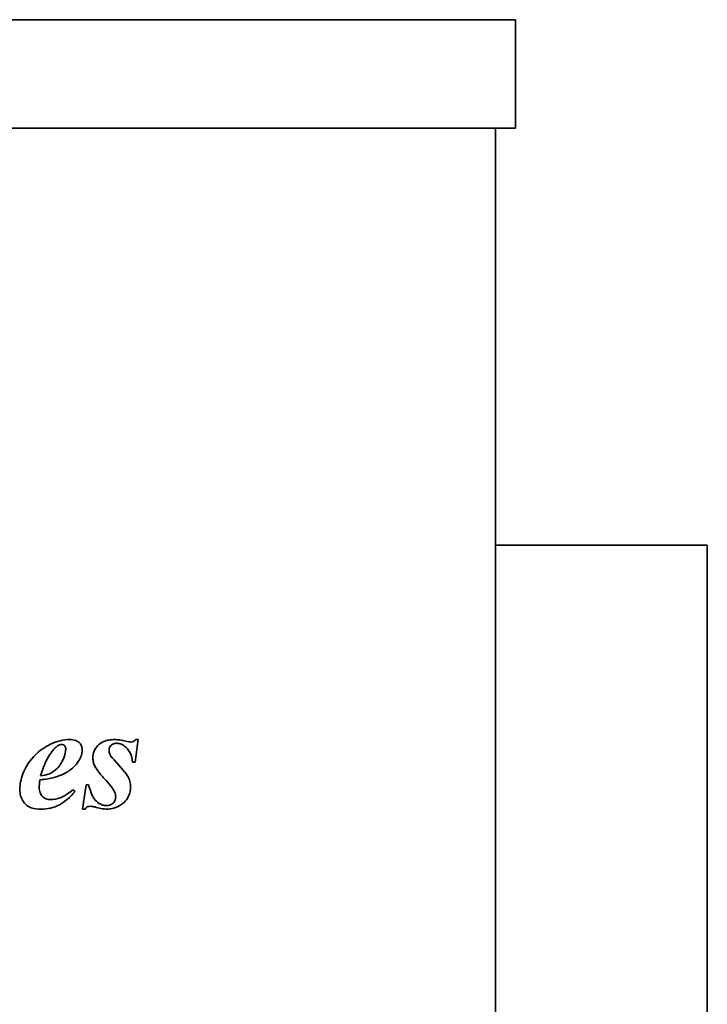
# Model space of a CAD drawing. Header units: millimetres. Extents: x 187 to 653, y 111 to 483.
# Tile 5 of 5: x 514 to 653, y 284 to 483. Entities that reach past the tile are written whole.
import ezdxf

# ---------------------------------------------------------------- set-up
doc = ezdxf.new("R2010")
doc.units = ezdxf.units.MM
doc.header["$LTSCALE"] = 2
doc.layers.add('Krawędzie widoczne(ISO)', color=7, linetype='Continuous', lineweight=35, true_color=0x262659)

msp = doc.modelspace()

# ---------------------------------------------------------------- linework, layer by layer
at = {"layer": 'Krawędzie widoczne(ISO)'}
for p, q in [((226, 483.23), (614, 483.23)), ((614, 461.23), (614, 483.23)), ((614, 461.23), (226, 461.23)), ((610, 461.23), (610, 123.73)), ((610, 376.73), (652.9, 376.73)), ((652.9, 226.73), (652.9, 376.73)), ((536.93, 332.81), (537.58, 337.37)), ((537.58, 337.37), (537.04, 337.37)), ((536.39, 332.81), (536.93, 332.81)), ((524.8, 326.83), (524.36, 327.21)), ((527.04, 328.2), (526.32, 323.28)), ((527.52, 328.2), (527.04, 328.2)), ((526.32, 323.28), (526.86, 323.28))]:
    msp.add_line(p, q, dxfattribs=at)
for points, knots in [([(523.71, 337.37), (523.05, 337.37), (522.4, 337.29), (521.08, 336.97), (520.43, 336.73), (518.9, 335.99), (517.62, 335.24), (515.21, 332.65), (514.56, 331.28), (513.82, 329.39), (513.59, 328.31), (513.59, 327.19)], [-1.228759, -1.228759, -1.228759, -1.228759, -1.055513, -1.055513, -0.873161, -0.873161, -0.610676, -0.610676, -0.335466, -0.335466, 0, 0, 0, 0]), ([(526.22, 335.29), (526.22, 335.44), (526.21, 335.59), (526.15, 335.88), (526.11, 336.02), (525.94, 336.39), (525.79, 336.59), (525.49, 336.87), (525.28, 337.05), (524.54, 337.32), (524.11, 337.37), (523.71, 337.37)], [-0.6846461, -0.6846461, -0.6846461, -0.6846461, -0.5632578, -0.5632578, -0.4480448, -0.4480448, -0.2376003, -0.2376003, -0.1217562, -0.1217562, 0, 0, 0, 0]), ([(532.81, 337.37), (532.41, 337.37), (532.01, 337.34), (531.27, 337.21), (530.93, 337.11), (530.17, 336.79), (529.76, 336.53), (529.08, 335.82), (528.83, 335.46), (528.48, 334.6), (528.4, 334.13), (528.4, 333.64)], [-0.7040247, -0.7040247, -0.7040247, -0.7040247, -0.5648028, -0.5648028, -0.4408438, -0.4408438, -0.2783564, -0.2783564, -0.1460587, -0.1460587, 0, 0, 0, 0]), ([(535.05, 337.04), (534.65, 337.14), (534.23, 337.23), (533.49, 337.34), (533.15, 337.37), (532.81, 337.37)], [-0.2244026, -0.2244026, -0.2244026, -0.2244026, -0.1009069, -0.1009069, 0, 0, 0, 0]), ([(537.04, 337.37), (536.97, 337.28), (536.9, 337.19), (536.73, 337.06), (536.64, 337), (536.41, 336.9), (536.26, 336.88), (536.11, 336.88)], [-0.1103222, -0.1103222, -0.1103222, -0.1103222, -0.0764565, -0.0764565, -0.044931, -0.044931, 0, 0, 0, 0]), ([(522.89, 335.51), (522.89, 334.85), (522.72, 334.21), (522.3, 333.18), (521.94, 332.4), (521.12, 331.47), (520.66, 331.01), (519.75, 330.48), (519.16, 330.21), (517.78, 330)], [-6.211768, -6.211768, -6.211768, -6.211768, -3.252357, -3.252357, -1.164958, -1.164958, -0.41972, -0.41972, 0, 0, 0, 0]), ([(517.78, 330), (518.1, 331.07), (518.49, 332.16), (519.4, 333.96), (519.89, 334.74), (520.49, 335.41)], [-0.6037351, -0.6037351, -0.6037351, -0.6037351, -0.2687179, -0.2687179, 0, 0, 0, 0]), ([(520.49, 335.41), (520.67, 335.61), (520.88, 335.82), (521.27, 336.12), (521.46, 336.24), (521.8, 336.36), (521.94, 336.39), (522.07, 336.39)], [-0.1897526, -0.1897526, -0.1897526, -0.1897526, -0.1069357, -0.1069357, -0.0417403, -0.0417403, 0, 0, 0, 0]), ([(522.07, 336.39), (522.19, 336.39), (522.31, 336.37), (522.51, 336.28), (522.59, 336.23), (522.7, 336.11), (522.77, 336.03), (522.87, 335.78), (522.89, 335.64), (522.89, 335.51)], [-0.2132499, -0.2132499, -0.2132499, -0.2132499, -0.1425627, -0.1425627, -0.0811032, -0.0811032, -0.0404428, -0.0404428, 0, 0, 0, 0]), ([(525.6, 333.2), (525.8, 333.52), (525.96, 333.87), (526.17, 334.58), (526.22, 334.93), (526.22, 335.29)], [-0.2221561, -0.2221561, -0.2221561, -0.2221561, -0.1084602, -0.1084602, 0, 0, 0, 0]), ([(531.67, 335.26), (531.67, 335.35), (531.67, 335.43), (531.71, 335.59), (531.73, 335.67), (531.83, 335.91), (531.93, 336.05), (532.23, 336.34), (532.41, 336.44), (532.76, 336.58), (533, 336.62), (533.23, 336.62)], [-0.1752538, -0.1752538, -0.1752538, -0.1752538, -0.1601742, -0.1601742, -0.1455048, -0.1455048, -0.1147664, -0.1147664, -0.0710647, -0.0710647, 0, 0, 0, 0]), ([(532.71, 333.25), (532.06, 333.93), (531.9, 334.26), (531.72, 334.69), (531.67, 334.97), (531.67, 335.26)], [-0.1408626, -0.1408626, -0.1408626, -0.1408626, -0.0868461, -0.0868461, 0, 0, 0, 0]), ([(533.23, 336.62), (533.4, 336.62), (533.55, 336.6), (533.87, 336.53), (534.03, 336.48), (534.51, 336.27), (534.81, 336.06), (535.56, 335.38), (535.81, 334.94), (536.22, 334.08), (536.35, 333.44), (536.39, 332.81)], [-0.3841216, -0.3841216, -0.3841216, -0.3841216, -0.3610316, -0.3610316, -0.3375375, -0.3375375, -0.2857841, -0.2857841, -0.1906608, -0.1906608, 0, 0, 0, 0]), ([(536.11, 336.88), (535.96, 336.88), (535.8, 336.9), (535.45, 336.95), (535.24, 336.99), (535.05, 337.04)], [-0.1050066, -0.1050066, -0.1050066, -0.1050066, -0.0601029, -0.0601029, 0, 0, 0, 0]), ([(520.54, 329.67), (522.29, 330.15), (523.33, 330.86), (524.49, 331.7), (525.11, 332.39), (525.6, 333.2)], [-0.4286215, -0.4286215, -0.4286215, -0.4286215, -0.2839935, -0.2839935, 0, 0, 0, 0]), ([(528.4, 333.64), (528.4, 333.35), (528.43, 333.05), (528.56, 332.49), (528.66, 332.22), (528.79, 331.98)], [-0.1736288, -0.1736288, -0.1736288, -0.1736288, -0.0844521, -0.0844521, 0, 0, 0, 0]), ([(536.04, 327.78), (536.04, 328.16), (536, 328.53), (535.77, 329.37), (535.6, 329.7), (535.17, 330.53), (534.03, 331.84), (532.71, 333.25)], [-0.7328505, -0.7328505, -0.7328505, -0.7328505, -0.6658179, -0.6658179, -0.580284, -0.580284, 0, 0, 0, 0]), ([(528.79, 331.98), (529, 331.58), (529.31, 331.14), (530.06, 330.18), (530.58, 329.6), (531.06, 329.08)], [-0.3657385, -0.3657385, -0.3657385, -0.3657385, -0.2115574, -0.2115574, 0, 0, 0, 0]), ([(517.52, 327.65), (517.52, 327.88), (517.53, 328.12), (517.57, 328.64), (517.61, 328.94), (517.65, 329.23)], [-0.1565889, -0.1565889, -0.1565889, -0.1565889, -0.0872414, -0.0872414, 0, 0, 0, 0]), ([(517.65, 329.23), (518.18, 329.27), (518.74, 329.33), (519.69, 329.48), (520.13, 329.56), (520.54, 329.67)], [-0.2882308, -0.2882308, -0.2882308, -0.2882308, -0.12621, -0.12621, 0, 0, 0, 0]), ([(513.59, 327.19), (513.59, 326.77), (513.64, 326.37), (513.87, 325.58), (514.03, 325.21), (514.54, 324.41), (514.81, 324.18), (515.17, 323.87), (515.53, 323.69), (516.55, 323.35), (517.27, 323.28), (517.94, 323.28)], [-0.3688304, -0.3688304, -0.3688304, -0.3688304, -0.3546149, -0.3546149, -0.3407771, -0.3407771, -0.3219657, -0.3219657, -0.2014899, -0.2014899, 0, 0, 0, 0]), ([(519.87, 325.21), (519.52, 325.21), (519.18, 325.26), (518.6, 325.51), (518.37, 325.66), (518.02, 326.02), (517.84, 326.25), (517.57, 326.91), (517.52, 327.28), (517.52, 327.65)], [-0.5202129, -0.5202129, -0.5202129, -0.5202129, -0.3524179, -0.3524179, -0.2158179, -0.2158179, -0.1096815, -0.1096815, 0, 0, 0, 0]), ([(524.36, 327.21), (523.06, 326.15), (522.26, 325.77), (521.17, 325.34), (520.53, 325.21), (519.87, 325.21)], [-0.3495432, -0.3495432, -0.3495432, -0.3495432, -0.1992159, -0.1992159, 0, 0, 0, 0]), ([(531.13, 323.99), (530.88, 323.99), (530.64, 324.03), (530.12, 324.2), (529.86, 324.33), (529.27, 324.69), (528.94, 325), (528.43, 325.7), (528.06, 326.34), (527.52, 328.2)], [-1.818581, -1.818581, -1.818581, -1.818581, -1.552815, -1.552815, -1.222412, -1.222412, -0.582048, -0.582048, 0, 0, 0, 0]), ([(531.06, 329.08), (532.34, 327.68), (532.65, 327.13), (532.93, 326.43), (533.01, 326.08), (533.01, 325.72)], [-0.2275176, -0.2275176, -0.2275176, -0.2275176, -0.1089175, -0.1089175, 0, 0, 0, 0]), ([(531.24, 323.28), (531.61, 323.28), (531.97, 323.32), (532.7, 323.48), (533.05, 323.6), (533.8, 323.95), (534.33, 324.25), (534.97, 324.88), (535.39, 325.34), (535.93, 326.63), (536.04, 327.19), (536.04, 327.78)], [-2.086712, -2.086712, -2.086712, -2.086712, -1.575462, -1.575462, -1.057408, -1.057408, -0.419527, -0.419527, -0.175783, -0.175783, 0, 0, 0, 0]), ([(517.94, 323.28), (518.57, 323.28), (519.19, 323.35), (520.51, 323.65), (521.07, 323.89), (522.69, 324.71), (523.81, 325.71), (524.8, 326.83)], [-0.7445696, -0.7445696, -0.7445696, -0.7445696, -0.6085463, -0.6085463, -0.4502713, -0.4502713, 0, 0, 0, 0]), ([(533.01, 325.72), (533.01, 325.49), (532.97, 325.27), (532.79, 324.86), (532.66, 324.67), (532.37, 324.39), (532.19, 324.24), (531.67, 324.03), (531.4, 323.99), (531.13, 323.99)], [-0.3932831, -0.3932831, -0.3932831, -0.3932831, -0.2810788, -0.2810788, -0.1681422, -0.1681422, -0.081965, -0.081965, 0, 0, 0, 0]), ([(526.86, 323.28), (526.94, 323.4), (527.03, 323.52), (527.23, 323.71), (527.31, 323.75), (527.53, 323.84), (527.71, 323.86), (527.89, 323.86)], [-0.1078896, -0.1078896, -0.1078896, -0.1078896, -0.0807099, -0.0807099, -0.053806, -0.053806, 0, 0, 0, 0]), ([(527.89, 323.86), (528.06, 323.86), (528.25, 323.83), (528.65, 323.75), (528.9, 323.69), (529.13, 323.63)], [-0.121842, -0.121842, -0.121842, -0.121842, -0.07188, -0.07188, 0, 0, 0, 0]), ([(529.13, 323.63), (529.51, 323.52), (529.9, 323.43), (530.6, 323.32), (530.93, 323.28), (531.24, 323.28)], [-0.2116229, -0.2116229, -0.2116229, -0.2116229, -0.0943511, -0.0943511, 0, 0, 0, 0])]:
    msp.add_open_spline(points, degree=3, knots=knots, dxfattribs=at)

doc.saveas('drawing.dxf')
